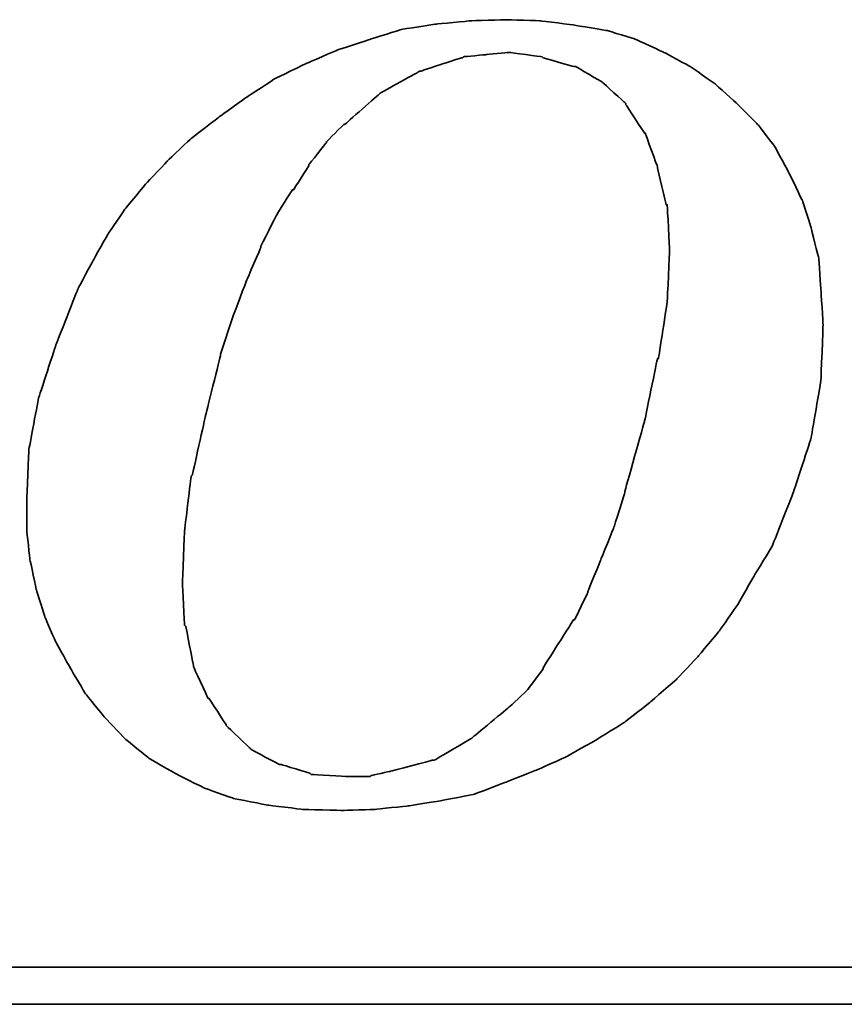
# Model space of a CAD drawing. Header units: millimetres. Extents: x 20 to 679, y 38 to 101.
# Tile 42 of 49: x 77.212 to 78.102, y 67.744 to 68.808. Entities that reach past the tile are written whole.
import ezdxf

# ---------------------------------------------------------------- set-up
doc = ezdxf.new("R2010")
doc.units = ezdxf.units.MM
doc.header["$LTSCALE"] = 0.1
doc.layers.add('DIM', color=4, linetype='CONTINUOUS')
doc.layers.add('layer 1', color=7, linetype='CONTINUOUS')

# ---------------------------------------------------------------- blocks, each defined once
blk = doc.blocks.new('TBI MOTION logo(完整正式版)')
at = {"layer": 'layer 1', "color": 22, "lineweight": 35}
for points, knots in [([(35.79625, -6.98375), (35.79625, -6.98375), (36.23125, -7.43875), (36.23125, -7.43875), (36.23125, -7.43875), (36.23125, -7.43875), (36.75625, -7.87125), (36.75625, -7.87125), (36.75625, -7.87125), (36.75625, -7.87125), (37.33125, -8.20375), (37.33125, -8.20375), (37.33125, -8.20375), (37.33125, -8.20375), (37.95625, -8.51875), (37.95625, -8.51875), (37.95625, -8.51875), (37.95625, -8.51875), (38.62625, -8.75875), (38.62625, -8.75875), (38.62625, -8.75875), (38.62625, -8.75875), (39.37125, -8.90375), (39.37125, -8.90375), (39.37125, -8.90375), (39.37125, -8.90375), (40.14125, -8.99875), (40.14125, -8.99875), (40.14125, -8.99875), (40.14125, -8.99875), (41.02625, -9.02375), (41.02625, -9.02375), (41.02625, -9.02375), (41.02625, -9.02375), (41.74625, -8.99875), (41.74625, -8.99875), (41.74625, -8.99875), (41.74625, -8.99875), (42.46625, -8.92375), (42.46625, -8.92375), (42.46625, -8.92375), (42.46625, -8.92375), (43.21125, -8.80625), (43.21125, -8.80625), (43.21125, -8.80625), (43.21125, -8.80625), (43.93125, -8.66375), (43.93125, -8.66375), (43.93125, -8.66375), (43.93125, -8.66375), (44.62625, -8.39875), (44.62625, -8.39875), (44.62625, -8.39875), (44.62625, -8.39875), (45.29625, -8.13375), (45.29625, -8.13375), (45.29625, -8.13375), (45.29625, -8.13375), (45.94625, -7.84375), (45.94625, -7.84375), (45.94625, -7.84375), (45.94625, -7.84375), (46.61625, -7.46375), (46.61625, -7.46375), (46.61625, -7.46375), (46.61625, -7.46375), (47.24125, -7.07875), (47.24125, -7.07875), (47.24125, -7.07875), (47.24125, -7.07875), (47.81625, -6.62375), (47.81625, -6.62375), (47.81625, -6.62375), (47.81625, -6.62375), (48.36875, -6.14375), (48.36875, -6.14375), (48.36875, -6.14375), (48.36875, -6.14375), (48.84625, -5.64125), (48.84625, -5.64125), (48.84625, -5.64125), (48.84625, -5.64125), (49.32625, -5.06375), (49.32625, -5.06375), (49.32625, -5.06375), (49.32625, -5.06375), (49.71125, -4.51374), (49.71125, -4.51374), (49.71125, -4.51374), (49.71125, -4.51374), (50.09625, -3.83874), (50.09625, -3.83874), (50.09625, -3.83874), (50.09625, -3.83874), (50.48125, -3.21374), (50.48125, -3.21374), (50.48125, -3.21374), (50.48125, -3.21374), (50.96125, -1.99125), (50.96125, -1.99125), (50.96125, -1.99125), (50.96125, -1.99125), (51.34375, -0.81875), (51.34375, -0.81875), (51.34375, -0.81875), (51.34375, -0.81875), (51.56125, 0.45624), (51.56125, 0.45624), (51.56125, 0.45624), (51.56125, 0.45624), (51.60625, 1.67624), (51.60625, 1.67624), (51.60625, 1.67624), (51.60625, 1.67624), (51.56125, 2.44625), (51.56125, 2.44625), (51.56125, 2.44625), (51.56125, 2.44625), (51.51125, 3.14125), (51.51125, 3.14125), (51.51125, 3.14125), (51.51125, 3.14125), (51.34375, 3.81125), (51.34375, 3.81125), (51.34375, 3.81125), (51.34375, 3.81125), (51.15125, 4.41125), (51.15125, 4.41125), (51.15125, 4.41125), (51.15125, 4.41125), (50.86125, 5.01125), (50.86125, 5.01125), (50.86125, 5.01125), (50.86125, 5.01125), (50.55125, 5.58875), (50.55125, 5.58875), (50.55125, 5.58875), (50.55125, 5.58875), (50.16625, 6.09125), (50.16625, 6.09125), (50.16625, 6.09125), (50.16625, 6.09125), (49.71125, 6.54875), (49.71125, 6.54875), (49.71125, 6.54875), (49.71125, 6.54875), (49.23125, 6.98125), (49.23125, 6.98125), (49.23125, 6.98125), (49.23125, 6.98125), (48.67875, 7.36625), (48.67875, 7.36625), (48.67875, 7.36625), (48.67875, 7.36625), (48.10375, 7.67625), (48.10375, 7.67625), (48.10375, 7.67625), (48.10375, 7.67625), (47.48125, 7.96375), (47.48125, 7.96375), (47.48125, 7.96375), (47.48125, 7.96375), (46.85625, 8.15625), (46.85625, 8.15625), (46.85625, 8.15625), (46.85625, 8.15625), (46.13625, 8.27624), (46.13625, 8.27624), (46.13625, 8.27624), (46.13625, 8.27624), (45.39125, 8.37125), (45.39125, 8.37125), (45.39125, 8.37125), (45.39125, 8.37125), (44.62625, 8.39624), (44.62625, 8.39624), (44.62625, 8.39624), (44.62625, 8.39624), (43.83625, 8.37125), (43.83625, 8.37125), (43.83625, 8.37125), (43.83625, 8.37125), (43.09125, 8.30125), (43.09125, 8.30125), (43.09125, 8.30125), (43.09125, 8.30125), (42.32125, 8.18125), (42.32125, 8.18125), (42.32125, 8.18125), (42.32125, 8.18125), (41.62875, 7.96375), (41.62875, 7.96375), (41.62875, 7.96375), (41.62875, 7.96375), (40.90625, 7.72625), (40.90625, 7.72625), (40.90625, 7.72625), (40.90625, 7.72625), (40.23624, 7.43625), (40.23624, 7.43625), (40.23624, 7.43625), (40.23624, 7.43625), (39.54124, 7.10125), (39.54124, 7.10125), (39.54124, 7.10125), (39.54124, 7.10125), (38.91625, 6.69125), (38.91625, 6.69125), (38.91625, 6.69125), (38.91625, 6.69125), (38.31625, 6.26125), (38.31625, 6.26125), (38.31625, 6.26125), (38.31625, 6.26125), (37.69125, 5.78125), (37.69125, 5.78125), (37.69125, 5.78125), (37.69125, 5.78125), (37.18625, 5.30125), (37.18625, 5.30125), (37.18625, 5.30125), (37.18625, 5.30125), (36.70625, 4.79624), (36.70625, 4.79624), (36.70625, 4.79624), (36.70625, 4.79624), (36.23125, 4.22125), (36.23125, 4.22125), (36.23125, 4.22125), (36.23125, 4.22125), (35.87124, 3.69375), (35.87124, 3.69375), (35.87124, 3.69375), (35.87124, 3.69375), (35.53125, 3.09125), (35.53125, 3.09125), (35.53125, 3.09125), (35.53125, 3.09125), (35.19875, 2.47125), (35.19875, 2.47125), (35.19875, 2.47125), (35.19875, 2.47125), (34.71625, 1.24625), (34.71625, 1.24625), (34.71625, 1.24625), (34.71625, 1.24625), (34.33125, 0.06874), (34.33125, 0.06874), (34.33125, 0.06874), (34.33125, 0.06874), (34.11625, -1.07875), (34.11625, -1.07875), (34.11625, -1.07875), (34.11625, -1.07875), (34.07125, -2.15875), (34.07125, -2.15875), (34.07125, -2.15875), (34.07125, -2.15875), (34.07125, -2.85375), (34.07125, -2.85375), (34.07125, -2.85375), (34.07125, -2.85375), (34.14125, -3.50375), (34.14125, -3.50375), (34.14125, -3.50375), (34.14125, -3.50375), (34.28625, -4.17375), (34.28625, -4.17375), (34.28625, -4.17375), (34.28625, -4.17375), (34.47625, -4.77624), (34.47625, -4.77624), (34.47625, -4.77624), (34.47625, -4.77624), (34.71625, -5.32625), (34.71625, -5.32625), (34.71625, -5.32625), (34.71625, -5.32625), (35.05375, -5.92875), (35.05375, -5.92875), (35.05375, -5.92875), (35.05375, -5.92875), (35.36375, -6.45375), (35.36375, -6.45375), (35.36375, -6.45375), (35.36375, -6.45375), (35.79625, -6.98375), (35.79625, -6.98375)], [0, 0, 0, 0, 0.01388889, 0.01388889, 0.01388889, 0.0138889, 0.02777778, 0.02777778, 0.02777778, 0.02777779, 0.04166667, 0.04166667, 0.04166667, 0.04166668, 0.05555556, 0.05555556, 0.05555556, 0.05555557, 0.06944444, 0.06944444, 0.06944444, 0.06944445, 0.08333333, 0.08333333, 0.08333333, 0.08333334, 0.09722222, 0.09722222, 0.09722222, 0.09722223, 0.11111111, 0.11111111, 0.11111111, 0.11111112, 0.125, 0.125, 0.125, 0.12500001, 0.13888889, 0.13888889, 0.13888889, 0.1388889, 0.15277778, 0.15277778, 0.15277778, 0.15277779, 0.16666667, 0.16666667, 0.16666667, 0.16666668, 0.18055556, 0.18055556, 0.18055556, 0.18055557, 0.19444444, 0.19444444, 0.19444444, 0.19444445, 0.20833333, 0.20833333, 0.20833333, 0.20833334, 0.22222222, 0.22222222, 0.22222222, 0.22222223, 0.23611111, 0.23611111, 0.23611111, 0.23611112, 0.25, 0.25, 0.25, 0.25000001, 0.26388889, 0.26388889, 0.26388889, 0.2638889, 0.27777778, 0.27777778, 0.27777778, 0.27777779, 0.29166667, 0.29166667, 0.29166667, 0.29166668, 0.30555556, 0.30555556, 0.30555556, 0.30555557, 0.31944444, 0.31944444, 0.31944444, 0.31944445, 0.33333333, 0.33333333, 0.33333333, 0.33333334, 0.34722222, 0.34722222, 0.34722222, 0.34722223, 0.36111111, 0.36111111, 0.36111111, 0.36111112, 0.375, 0.375, 0.375, 0.37500001, 0.38888889, 0.38888889, 0.38888889, 0.3888889, 0.40277778, 0.40277778, 0.40277778, 0.40277779, 0.41666667, 0.41666667, 0.41666667, 0.41666668, 0.43055556, 0.43055556, 0.43055556, 0.43055557, 0.44444444, 0.44444444, 0.44444444, 0.44444445, 0.45833333, 0.45833333, 0.45833333, 0.45833334, 0.47222222, 0.47222222, 0.47222222, 0.47222223, 0.48611111, 0.48611111, 0.48611111, 0.48611112, 0.5, 0.5, 0.5, 0.50000001, 0.51388889, 0.51388889, 0.51388889, 0.5138889, 0.52777778, 0.52777778, 0.52777778, 0.52777779, 0.54166667, 0.54166667, 0.54166667, 0.54166668, 0.55555556, 0.55555556, 0.55555556, 0.55555557, 0.56944444, 0.56944444, 0.56944444, 0.56944445, 0.58333333, 0.58333333, 0.58333333, 0.58333334, 0.59722222, 0.59722222, 0.59722222, 0.59722223, 0.61111111, 0.61111111, 0.61111111, 0.61111112, 0.625, 0.625, 0.625, 0.62500001, 0.63888889, 0.63888889, 0.63888889, 0.6388889, 0.65277778, 0.65277778, 0.65277778, 0.65277779, 0.66666667, 0.66666667, 0.66666667, 0.66666668, 0.68055556, 0.68055556, 0.68055556, 0.68055557, 0.69444444, 0.69444444, 0.69444444, 0.69444445, 0.70833333, 0.70833333, 0.70833333, 0.70833334, 0.72222222, 0.72222222, 0.72222222, 0.72222223, 0.73611111, 0.73611111, 0.73611111, 0.73611112, 0.75, 0.75, 0.75, 0.75000001, 0.76388889, 0.76388889, 0.76388889, 0.7638889, 0.77777778, 0.77777778, 0.77777778, 0.77777779, 0.79166667, 0.79166667, 0.79166667, 0.79166668, 0.80555556, 0.80555556, 0.80555556, 0.80555557, 0.81944444, 0.81944444, 0.81944444, 0.81944445, 0.83333333, 0.83333333, 0.83333333, 0.83333334, 0.84722222, 0.84722222, 0.84722222, 0.84722223, 0.86111111, 0.86111111, 0.86111111, 0.86111112, 0.875, 0.875, 0.875, 0.87500001, 0.88888889, 0.88888889, 0.88888889, 0.8888889, 0.90277778, 0.90277778, 0.90277778, 0.90277779, 0.91666667, 0.91666667, 0.91666667, 0.91666668, 0.93055556, 0.93055556, 0.93055556, 0.93055557, 0.94444444, 0.94444444, 0.94444444, 0.94444445, 0.95833333, 0.95833333, 0.95833333, 0.95833334, 0.97222222, 0.97222222, 0.97222222, 0.97222223, 0.98611111, 0.98611111, 0.98611111, 0.98611112, 1, 1, 1, 1]), ([(38.33875, 1.03124), (38.33875, 1.03124), (38.62625, 1.89625), (38.62625, 1.89625), (38.62625, 1.89625), (38.62625, 1.89625), (38.91625, 2.66375), (38.91625, 2.66375), (38.91625, 2.66375), (38.91625, 2.66375), (39.22625, 3.38125), (39.22625, 3.38125), (39.22625, 3.38125), (39.22625, 3.38125), (39.22625, 3.40624), (39.22625, 3.40624), (39.22625, 3.40624), (39.22625, 3.40624), (39.56124, 4.07624), (39.56124, 4.07624), (39.56124, 4.07624), (39.56124, 4.07624), (39.92125, 4.65125), (39.92125, 4.65125), (39.92125, 4.65125), (39.92125, 4.65125), (39.94625, 4.65125), (39.94625, 4.65125), (39.94625, 4.65125), (39.94625, 4.65125), (40.28125, 5.17875), (40.28125, 5.17875), (40.28125, 5.17875), (40.28125, 5.17875), (40.28125, 5.20375), (40.28125, 5.20375), (40.28125, 5.20375), (40.28125, 5.20375), (40.66875, 5.68625), (40.66875, 5.68625), (40.66875, 5.68625), (40.66875, 5.68625), (40.66875, 5.70625), (40.66875, 5.70625), (40.66875, 5.70625), (40.66875, 5.70625), (41.05124, 6.09125), (41.05124, 6.09125), (41.05124, 6.09125), (41.05124, 6.09125), (41.07625, 6.09125), (41.07625, 6.09125), (41.07625, 6.09125), (41.07625, 6.09125), (41.84125, 6.76625), (41.84125, 6.76625), (41.84125, 6.76625), (41.84125, 6.76625), (41.86625, 6.78625), (41.86625, 6.78625), (41.86625, 6.78625), (41.86625, 6.78625), (42.73125, 7.26624), (42.73125, 7.26624), (42.73125, 7.26624), (42.73125, 7.26624), (42.75625, 7.26624), (42.75625, 7.26624), (42.75625, 7.26624), (42.75625, 7.26624), (43.18625, 7.41125), (43.18625, 7.41125), (43.18625, 7.41125), (43.18625, 7.41125), (43.64125, 7.55625), (43.64125, 7.55625), (43.64125, 7.55625), (43.64125, 7.55625), (43.66625, 7.55625), (43.66625, 7.55625), (43.66625, 7.55625), (43.66625, 7.55625), (43.69125, 7.58124), (43.69125, 7.58124), (43.69125, 7.58124), (43.69125, 7.58124), (44.19125, 7.62625), (44.19125, 7.62625), (44.19125, 7.62625), (44.19125, 7.62625), (44.67125, 7.67625), (44.67125, 7.67625), (44.67125, 7.67625), (44.67125, 7.67625), (44.69625, 7.67625), (44.69625, 7.67625), (44.69625, 7.67625), (44.69625, 7.67625), (45.41875, 7.58124), (45.41875, 7.58124), (45.41875, 7.58124), (45.41875, 7.58124), (45.44125, 7.55625), (45.44125, 7.55625), (45.44125, 7.55625), (45.44125, 7.55625), (46.11125, 7.36625), (46.11125, 7.36625), (46.11125, 7.36625), (46.11125, 7.36625), (46.13625, 7.36625), (46.13625, 7.36625), (46.13625, 7.36625), (46.13625, 7.36625), (46.15875, 7.36625), (46.15875, 7.36625), (46.15875, 7.36625), (46.15875, 7.36625), (46.73625, 7.02624), (46.73625, 7.02624), (46.73625, 7.02624), (46.73625, 7.02624), (46.76125, 7.00624), (46.76125, 7.00624), (46.76125, 7.00624), (46.76125, 7.00624), (47.24125, 6.57124), (47.24125, 6.57124), (47.24125, 6.57124), (47.24125, 6.57124), (47.26625, 6.54875), (47.26625, 6.54875), (47.26625, 6.54875), (47.26625, 6.54875), (47.26625, 6.52375), (47.26625, 6.52375), (47.26625, 6.52375), (47.26625, 6.52375), (47.67375, 5.89875), (47.67375, 5.89875), (47.67375, 5.89875), (47.67375, 5.89875), (47.69625, 5.89875), (47.69625, 5.89875), (47.69625, 5.89875), (47.69625, 5.89875), (47.69625, 5.87625), (47.69625, 5.87625), (47.69625, 5.87625), (47.69625, 5.87625), (47.96125, 5.15625), (47.96125, 5.15625), (47.96125, 5.15625), (47.96125, 5.15625), (47.96125, 5.13125), (47.96125, 5.13125), (47.96125, 5.13125), (47.96125, 5.13125), (48.15125, 4.31875), (48.15125, 4.31875), (48.15125, 4.31875), (48.15125, 4.31875), (48.17625, 4.31875), (48.17625, 4.31875), (48.17625, 4.31875), (48.17625, 4.31875), (48.17625, 4.29125), (48.17625, 4.29125), (48.17625, 4.29125), (48.17625, 4.29125), (48.22625, 3.33125), (48.22625, 3.33125), (48.22625, 3.33125), (48.22625, 3.33125), (48.22625, 3.30875), (48.22625, 3.30875), (48.22625, 3.30875), (48.22625, 3.30875), (48.17625, 2.20624), (48.17625, 2.20624), (48.17625, 2.20624), (48.17625, 2.20624), (48.17625, 2.18124), (48.17625, 2.18124), (48.17625, 2.18124), (48.17625, 2.18124), (47.98375, 0.93624), (47.98375, 0.93624), (47.98375, 0.93624), (47.98375, 0.93624), (47.96125, 0.93624), (47.96125, 0.93624), (47.96125, 0.93624), (47.96125, 0.93624), (47.67375, -0.45874), (47.67375, -0.45874), (47.67375, -0.45874), (47.67375, -0.45874), (47.24125, -1.99125), (47.24125, -1.99125), (47.24125, -1.99125), (47.24125, -1.99125), (47.24125, -2.01874), (47.24125, -2.01874), (47.24125, -2.01874), (47.24125, -2.01874), (47.00125, -2.78375), (47.00125, -2.78375), (47.00125, -2.78375), (47.00125, -2.78375), (46.71125, -3.50375), (46.71125, -3.50375), (46.71125, -3.50375), (46.71125, -3.50375), (46.42625, -4.19875), (46.42625, -4.19875), (46.42625, -4.19875), (46.42625, -4.19875), (46.42625, -4.22375), (46.42625, -4.22375), (46.42625, -4.22375), (46.42625, -4.22375), (46.13625, -4.82374), (46.13625, -4.82374), (46.13625, -4.82374), (46.13625, -4.82374), (46.11125, -4.82374), (46.11125, -4.82374), (46.11125, -4.82374), (46.11125, -4.82374), (45.77625, -5.35125), (45.77625, -5.35125), (45.77625, -5.35125), (45.77625, -5.35125), (45.44125, -5.87875), (45.44125, -5.87875), (45.44125, -5.87875), (45.44125, -5.87875), (45.44125, -5.90375), (45.44125, -5.90375), (45.44125, -5.90375), (45.44125, -5.90375), (45.10625, -6.35875), (45.10625, -6.35875), (45.10625, -6.35875), (45.10625, -6.35875), (45.08125, -6.38375), (45.08125, -6.38375), (45.08125, -6.38375), (45.08125, -6.38375), (44.69625, -6.74375), (44.69625, -6.74375), (44.69625, -6.74375), (44.69625, -6.74375), (43.88375, -7.41625), (43.88375, -7.41625), (43.88375, -7.41625), (43.88375, -7.41625), (43.85625, -7.43875), (43.85625, -7.43875), (43.85625, -7.43875), (43.85625, -7.43875), (43.04125, -7.91875), (43.04125, -7.91875), (43.04125, -7.91875), (43.04125, -7.91875), (43.01625, -7.91875), (43.01625, -7.91875), (43.01625, -7.91875), (43.01625, -7.91875), (42.99625, -7.91875), (42.99625, -7.91875), (42.99625, -7.91875), (42.99625, -7.91875), (42.08125, -8.15875), (42.08125, -8.15875), (42.08125, -8.15875), (42.08125, -8.15875), (41.65125, -8.25625), (41.65125, -8.25625), (41.65125, -8.25625), (41.65125, -8.25625), (41.62875, -8.27875), (41.62875, -8.27875), (41.62875, -8.27875), (41.62875, -8.27875), (41.60125, -8.27875), (41.60125, -8.27875), (41.60125, -8.27875), (41.60125, -8.27875), (41.12125, -8.27875), (41.12125, -8.27875), (41.12125, -8.27875), (41.12125, -8.27875), (40.35624, -8.23125), (40.35624, -8.23125), (40.35624, -8.23125), (40.35624, -8.23125), (40.33125, -8.23125), (40.33125, -8.23125), (40.33125, -8.23125), (40.33125, -8.23125), (40.30625, -8.20375), (40.30625, -8.20375), (40.30625, -8.20375), (40.30625, -8.20375), (39.68375, -8.01375), (39.68375, -8.01375), (39.68375, -8.01375), (39.68375, -8.01375), (39.66124, -8.01375), (39.66124, -8.01375), (39.66124, -8.01375), (39.66124, -8.01375), (39.63625, -8.01375), (39.63625, -8.01375), (39.63625, -8.01375), (39.63625, -8.01375), (39.01125, -7.67875), (39.01125, -7.67875), (39.01125, -7.67875), (39.01125, -7.67875), (38.98875, -7.65375), (38.98875, -7.65375), (38.98875, -7.65375), (38.98875, -7.65375), (38.48625, -7.17375), (38.48625, -7.17375), (38.48625, -7.17375), (38.48625, -7.17375), (38.45875, -7.14875), (38.45875, -7.14875), (38.45875, -7.14875), (38.45875, -7.14875), (38.45875, -7.12875), (38.45875, -7.12875), (38.45875, -7.12875), (38.45875, -7.12875), (38.07625, -6.54875), (38.07625, -6.54875), (38.07625, -6.54875), (38.07625, -6.54875), (38.05125, -6.54875), (38.05125, -6.54875), (38.05125, -6.54875), (38.05125, -6.54875), (38.05125, -6.52875), (38.05125, -6.52875), (38.05125, -6.52875), (38.05125, -6.52875), (37.74125, -5.85375), (37.74125, -5.85375), (37.74125, -5.85375), (37.74125, -5.85375), (37.74125, -5.82875), (37.74125, -5.82875), (37.74125, -5.82875), (37.74125, -5.82875), (37.57375, -4.96875), (37.57375, -4.96875), (37.57375, -4.96875), (37.57375, -4.96875), (37.54625, -4.94375), (37.54625, -4.94375), (37.54625, -4.94375), (37.54625, -4.94375), (37.50125, -4.03375), (37.50125, -4.03375), (37.50125, -4.03375), (37.50125, -4.03375), (37.50125, -4.00875), (37.50125, -4.00875), (37.50125, -4.00875), (37.50125, -4.00875), (37.54625, -2.85375), (37.54625, -2.85375), (37.54625, -2.85375), (37.54625, -2.85375), (37.69125, -1.65875), (37.69125, -1.65875), (37.69125, -1.65875), (37.69125, -1.65875), (37.71624, -1.63375), (37.71624, -1.63375), (37.71624, -1.63375), (37.71624, -1.63375), (38.00375, -0.33875), (38.00375, -0.33875), (38.00375, -0.33875), (38.00375, -0.33875), (38.33875, 1.00624), (38.33875, 1.00624), (38.33875, 1.00624), (38.33875, 1.00624), (38.33875, 1.03124), (38.33875, 1.03124)], [0, 0, 0, 0, 0.01010101, 0.01010101, 0.01010101, 0.01010102, 0.02020202, 0.02020202, 0.02020202, 0.02020203, 0.03030303, 0.03030303, 0.03030303, 0.03030304, 0.04040404, 0.04040404, 0.04040404, 0.04040405, 0.05050505, 0.05050505, 0.05050505, 0.05050506, 0.06060606, 0.06060606, 0.06060606, 0.06060607, 0.07070707, 0.07070707, 0.07070707, 0.07070708, 0.08080808, 0.08080808, 0.08080808, 0.08080809, 0.09090909, 0.09090909, 0.09090909, 0.0909091, 0.1010101, 0.1010101, 0.1010101, 0.10101011, 0.11111111, 0.11111111, 0.11111111, 0.11111112, 0.12121212, 0.12121212, 0.12121212, 0.12121213, 0.13131313, 0.13131313, 0.13131313, 0.13131314, 0.14141414, 0.14141414, 0.14141414, 0.14141415, 0.15151515, 0.15151515, 0.15151515, 0.15151516, 0.16161616, 0.16161616, 0.16161616, 0.16161617, 0.17171717, 0.17171717, 0.17171717, 0.17171718, 0.18181818, 0.18181818, 0.18181818, 0.18181819, 0.19191919, 0.19191919, 0.19191919, 0.1919192, 0.2020202, 0.2020202, 0.2020202, 0.20202021, 0.21212121, 0.21212121, 0.21212121, 0.21212122, 0.22222222, 0.22222222, 0.22222222, 0.22222223, 0.23232323, 0.23232323, 0.23232323, 0.23232324, 0.24242424, 0.24242424, 0.24242424, 0.24242425, 0.25252525, 0.25252525, 0.25252525, 0.25252526, 0.26262626, 0.26262626, 0.26262626, 0.26262627, 0.27272727, 0.27272727, 0.27272727, 0.27272728, 0.28282828, 0.28282828, 0.28282828, 0.28282829, 0.29292929, 0.29292929, 0.29292929, 0.2929293, 0.3030303, 0.3030303, 0.3030303, 0.30303031, 0.31313131, 0.31313131, 0.31313131, 0.31313132, 0.32323232, 0.32323232, 0.32323232, 0.32323233, 0.33333333, 0.33333333, 0.33333333, 0.33333334, 0.34343434, 0.34343434, 0.34343434, 0.34343435, 0.35353535, 0.35353535, 0.35353535, 0.35353536, 0.36363636, 0.36363636, 0.36363636, 0.36363637, 0.37373737, 0.37373737, 0.37373737, 0.37373738, 0.38383838, 0.38383838, 0.38383838, 0.38383839, 0.39393939, 0.39393939, 0.39393939, 0.3939394, 0.4040404, 0.4040404, 0.4040404, 0.40404041, 0.41414141, 0.41414141, 0.41414141, 0.41414142, 0.42424242, 0.42424242, 0.42424242, 0.42424243, 0.43434343, 0.43434343, 0.43434343, 0.43434344, 0.44444444, 0.44444444, 0.44444444, 0.44444445, 0.45454545, 0.45454545, 0.45454545, 0.45454546, 0.46464646, 0.46464646, 0.46464646, 0.46464647, 0.47474747, 0.47474747, 0.47474747, 0.47474748, 0.48484848, 0.48484848, 0.48484848, 0.48484849, 0.49494949, 0.49494949, 0.49494949, 0.4949495, 0.50505051, 0.50505051, 0.50505051, 0.50505052, 0.51515152, 0.51515152, 0.51515152, 0.51515153, 0.52525253, 0.52525253, 0.52525253, 0.52525254, 0.53535354, 0.53535354, 0.53535354, 0.53535355, 0.54545455, 0.54545455, 0.54545455, 0.54545456, 0.55555556, 0.55555556, 0.55555556, 0.55555557, 0.56565657, 0.56565657, 0.56565657, 0.56565658, 0.57575758, 0.57575758, 0.57575758, 0.57575759, 0.58585859, 0.58585859, 0.58585859, 0.5858586, 0.5959596, 0.5959596, 0.5959596, 0.59595961, 0.60606061, 0.60606061, 0.60606061, 0.60606062, 0.61616162, 0.61616162, 0.61616162, 0.61616163, 0.62626263, 0.62626263, 0.62626263, 0.62626264, 0.63636364, 0.63636364, 0.63636364, 0.63636365, 0.64646465, 0.64646465, 0.64646465, 0.64646466, 0.65656566, 0.65656566, 0.65656566, 0.65656567, 0.66666667, 0.66666667, 0.66666667, 0.66666668, 0.67676768, 0.67676768, 0.67676768, 0.67676769, 0.68686869, 0.68686869, 0.68686869, 0.6868687, 0.6969697, 0.6969697, 0.6969697, 0.69696971, 0.70707071, 0.70707071, 0.70707071, 0.70707072, 0.71717172, 0.71717172, 0.71717172, 0.71717173, 0.72727273, 0.72727273, 0.72727273, 0.72727274, 0.73737374, 0.73737374, 0.73737374, 0.73737375, 0.74747475, 0.74747475, 0.74747475, 0.74747476, 0.75757576, 0.75757576, 0.75757576, 0.75757577, 0.76767677, 0.76767677, 0.76767677, 0.76767678, 0.77777778, 0.77777778, 0.77777778, 0.77777779, 0.78787879, 0.78787879, 0.78787879, 0.7878788, 0.7979798, 0.7979798, 0.7979798, 0.79797981, 0.80808081, 0.80808081, 0.80808081, 0.80808082, 0.81818182, 0.81818182, 0.81818182, 0.81818183, 0.82828283, 0.82828283, 0.82828283, 0.82828284, 0.83838384, 0.83838384, 0.83838384, 0.83838385, 0.84848485, 0.84848485, 0.84848485, 0.84848486, 0.85858586, 0.85858586, 0.85858586, 0.85858587, 0.86868687, 0.86868687, 0.86868687, 0.86868688, 0.87878788, 0.87878788, 0.87878788, 0.87878789, 0.88888889, 0.88888889, 0.88888889, 0.8888889, 0.8989899, 0.8989899, 0.8989899, 0.89898991, 0.90909091, 0.90909091, 0.90909091, 0.90909092, 0.91919192, 0.91919192, 0.91919192, 0.91919193, 0.92929293, 0.92929293, 0.92929293, 0.92929294, 0.93939394, 0.93939394, 0.93939394, 0.93939395, 0.94949495, 0.94949495, 0.94949495, 0.94949496, 0.95959596, 0.95959596, 0.95959596, 0.95959597, 0.96969697, 0.96969697, 0.96969697, 0.96969698, 0.97979798, 0.97979798, 0.97979798, 0.97979799, 0.98989899, 0.98989899, 0.98989899, 0.989899, 1, 1, 1, 1]), ([(75.90875, -9.47875), (75.90875, -9.47875), (75.90875, -12.28625), (75.90875, -12.28625), (75.90875, -12.28625), (75.90875, -12.28625), (75.90875, -12.47875), (75.90875, -12.47875), (75.90875, -12.47875), (75.90875, -12.47875), (75.71625, -12.47875), (75.71625, -12.47875), (75.71625, -12.47875), (75.71625, -12.47875), (-88.32875, -12.47875), (-88.32875, -12.47875), (-88.32875, -12.47875), (-88.32875, -12.47875), (-88.32875, -13.29375), (-88.32875, -13.29375), (-88.32875, -13.29375), (-88.32875, -13.29375), (82.89125, -13.29375), (82.89125, -13.29375), (82.89125, -13.29375), (82.89125, -13.29375), (75.90875, -9.47875), (75.90875, -9.47875)], [0, 0, 0, 0, 0.14285714, 0.14285714, 0.14285714, 0.14285715, 0.28571429, 0.28571429, 0.28571429, 0.2857143, 0.42857143, 0.42857143, 0.42857143, 0.42857144, 0.57142857, 0.57142857, 0.57142857, 0.57142858, 0.71428571, 0.71428571, 0.71428571, 0.71428572, 0.85714286, 0.85714286, 0.85714286, 0.85714287, 1, 1, 1, 1])]:
    blk.add_open_spline(points, degree=3, knots=knots, dxfattribs=at)

msp = doc.modelspace()

# ---------------------------------------------------------------- block references
at = {"layer": 'DIM', "color": 7, "xscale": 0.0490385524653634, "yscale": 0.0490385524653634, "zscale": 0.0490385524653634}
msp.add_blockref('TBI MOTION logo(完整正式版)', (75.5488, 68.3959), dxfattribs=at)

doc.saveas('drawing.dxf')
